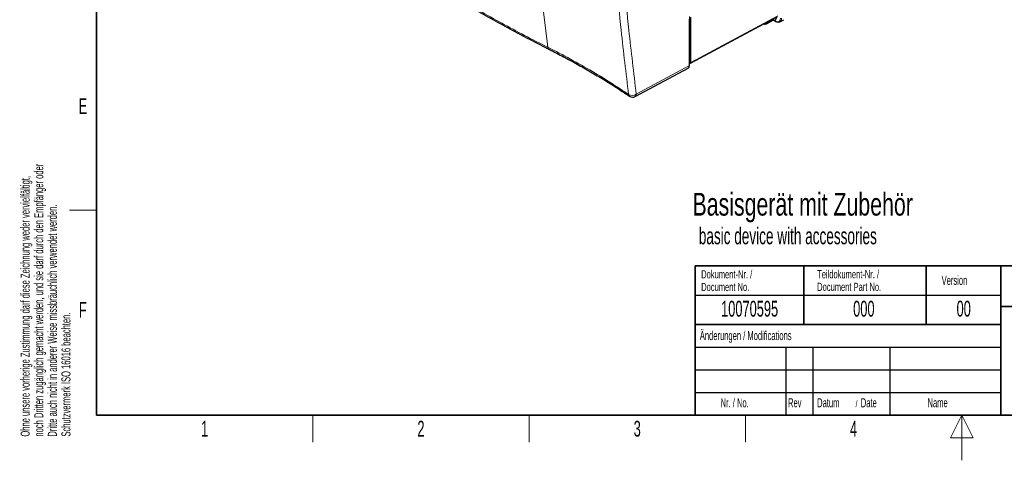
# Paper-space layout 'Blatt2' of a CAD drawing. Header units: millimetres. Extents: x 5 to 418, y 2 to 292.
# Tile 1 of 58: x 9 to 226, y 2 to 99. Entities that reach past the tile are written whole.
import ezdxf

# ---------------------------------------------------------------- set-up
doc = ezdxf.new("R2010")
doc.units = ezdxf.units.MM
doc.layers.add('SLD-0', color=7, linetype='Continuous')
doc.styles.add('SLDTEXTSTYLE0', font='TXT', dxfattribs={"width": 0.7})
doc.styles.add('SLDTEXTSTYLE1', font='TXT', dxfattribs={"width": 0.605})

psp = doc.layouts.new('Blatt2')

# ---------------------------------------------------------------- linework, layer by layer
at = {"color": 7, "linetype": 'Continuous', "lineweight": 18}
for p, q in [((156.89, 100.01), (156.89, 89.8)), ((157.2, 89.89), (176.42, 100.17)), ((156.86, 89.19), (156.86, 99.46)), ((157.11, 89.89), (157.11, 99.89)), ((157.2, 99.89), (157.2, 89.89)), ((175.61, 99.23), (175.4, 99.27)), ((175.61, 99.23), (175.92, 99.05)), ((145.14, 82.89), (156.86, 89.19)), ((156.88, 89.8), (156.89, 89.8)), ((156.89, 89.8), (156.92, 89.78))]:
    psp.add_line(p, q, dxfattribs=at)
at = {"color": 7, "linetype": 'Continuous', "lineweight": 25}
for p, q in [((157.13, 89.73), (176.35, 100.02)), ((156.88, 89.22), (156.88, 99.49)), ((173.89, 98.46), (175.57, 99.37)), ((175.64, 99.15), (175.95, 98.97)), ((176.85, 98.89), (177.69, 99.34)), ((156.9, 89.77), (156.93, 89.75)), ((144.88, 82.35), (156.61, 88.65))]:
    psp.add_line(p, q, dxfattribs=at)
at = {"color": 7, "linetype": 'Continuous', "lineweight": 18, "flags": 128}
psp.add_lwpolyline([(120.03, 171.41), (120.27, 162.48), (120.61, 153.61), (121.05, 144.8), (121.57, 136.05), (122.19, 127.36), (122.91, 118.73), (123.71, 110.17), (124.61, 101.67), (125.61, 93.25)], dxfattribs=at)
at = {"color": 7, "linetype": 'Continuous', "lineweight": 18}
for centre, radius, start, end in [((175.69, 99.22), 0.0801, 172.814, 235.8738), ((176, 99.04), 0.0801, 172.8124, 235.8899), ((126.1, 93.25), 0.497, 181.012, 237.827), ((156.92, 89.79), 0.032, 172.821, 235.8668), ((156.95, 89.78), 0.032, 172.821, 235.8668), ((157.15, 89.98), 0.103, 242.6577, 296.7498), ((144.23, 84.2), 1.59, 240.3141, 304.5949), ((144, 82.86), 0.558, 184.3254, 233.7779), ((144.55, 82.84), 0.585, 303.6311, 5.5136)]:
    psp.add_arc(centre, radius, start, end, dxfattribs=at)
at = {"color": 7, "linetype": 'Continuous', "lineweight": 25}
for centre, radius, start, end in [((156.85, 89.22), 0.0324, 291.662, 355.6627), ((156.94, 89.82), 0.0667, 217.5635, 240.0027), ((156.95, 89.78), 0.033, 245.3273, 304.5017), ((144.33, 83.38), 1.17, 235.8013, 298.234)]:
    psp.add_arc(centre, radius, start, end, dxfattribs=at)
at = {"color": 7, "linetype": 'Continuous', "lineweight": 18}
for centre, major_axis, ratio, start_param, end_param in [((172.95, 99.85), (-0.75, 1.3), 0.577206, 2.858181, 3.387875), ((173.07, 99.91), (-0.83, 1.45), 0.577237, 3.125887, 3.637843), ((174.87, 100.88), (-0.92, 1.59), 0.577206, 2.963442, 3.772449), ((175.92, 100.27), (-0.75, 1.3), 0.577206, 2.356428, 3.92692), ((176.03, 100.34), (-0.83, 1.45), 0.577237, 3.125887, 3.928664), ((156.92, 90), (-0.133, 0.231), 0.577183, 2.356471, 3.926924)]:
    psp.add_ellipse(centre, major_axis=major_axis, ratio=ratio, start_param=start_param, end_param=end_param, dxfattribs=at)
at = {"color": 7, "linetype": 'Continuous', "lineweight": 25}
for centre, major_axis, ratio, start_param, end_param in [((173.07, 99.91), (-0.83, 1.45), 0.577237, 3.066741, 3.125887), ((176.03, 100.34), (-0.83, 1.45), 0.577237, 3.066741, 3.125887), ((156.04, 89.67), (-0.58, 1.01), 0.577221, 3.12484, 3.92793), ((156.97, 90.02), (-0.165, 0.29), 0.577394, 2.360172, 3.930625)]:
    psp.add_ellipse(centre, major_axis=major_axis, ratio=ratio, start_param=start_param, end_param=end_param, dxfattribs=at)
at = {"color": 7, "linetype": 'Continuous', "lineweight": 18}
for points, knots in [([(143.44, 82.82), (142.88, 87.53), (141.9, 95.7), (140.76, 107.5), (139.86, 118.1), (139.12, 128.8), (138.52, 139.52), (138.06, 150.27), (137.87, 157.45), (137.78, 161.05)], [0, 0, 0, 0, 0.186151, 0.322641, 0.45913, 0.595577, 0.732024, 0.866012, 1, 1, 1, 1]), ([(139.47, 161.1), (139.57, 157.5), (139.76, 150.29), (140.22, 139.54), (140.82, 128.82), (141.56, 118.13), (142.45, 107.54), (143.6, 95.76), (144.57, 87.6), (145.14, 82.89)], [0, 0, 0, 0, 0.134348, 0.268696, 0.405009, 0.541322, 0.677677, 0.814032, 1, 1, 1, 1]), ([(88.54, 115.05), (91.09, 113.32), (95.13, 110.59), (100.9, 106.98), (105.64, 104.12), (110.48, 101.31), (115.42, 98.56), (120.46, 95.87), (123.88, 94.11), (125.61, 93.25), (125.61, 93.25)], [0, 0, 0, 0, 0.222987, 0.352489, 0.48199, 0.611491, 0.740992, 0.870496, 1, 1, 1, 1, 1]), ([(125.61, 93.25), (125.61, 93.25), (127.31, 92.39), (130.66, 90.64), (135.49, 87.9), (139.75, 85.29), (142.33, 83.56), (143.44, 82.82)], [0, 0, 0, 0, 0.0000008, 0.2664214, 0.5328509, 0.7992808, 1, 1, 1, 1])]:
    psp.add_open_spline(points, degree=3, knots=knots, dxfattribs=at)
at = {"color": 7, "linetype": 'Continuous', "lineweight": 25}
for points, knots in [([(88.77, 114.64), (89.68, 114.02), (91.91, 112.49), (95.48, 110.14), (99.48, 107.6), (103.51, 105.12), (107.63, 102.68), (111.85, 100.26), (116.14, 97.89), (120.49, 95.57), (123.74, 93.89), (125.54, 92.99), (125.84, 92.83)], [0, 0, 0, 0, 0.080379, 0.19604, 0.306611, 0.417433, 0.529408, 0.641433, 0.753413, 0.865313, 0.977073, 1, 1, 1, 1]), ([(173.35, 98.41), (173.39, 98.4), (173.52, 98.36), (173.69, 98.37), (173.79, 98.43), (173.82, 98.44)], [0, 0, 0, 0, 0.245754, 0.793946, 1, 1, 1, 1]), ([(175.38, 99.26), (175.39, 99.26), (175.47, 99.24), (175.57, 99.2), (175.63, 99.16), (175.64, 99.15)], [0, 0, 0, 0, 0.055504, 0.873879, 1, 1, 1, 1]), ([(175.95, 98.97), (176.01, 98.94), (176.17, 98.86), (176.42, 98.8), (176.65, 98.8), (176.76, 98.86), (176.78, 98.87)], [0, 0, 0, 0, 0.191983, 0.557577, 0.879134, 1, 1, 1, 1]), ([(125.84, 92.83), (126.19, 92.65), (127.54, 91.98), (129.89, 90.74), (132.86, 89.11), (135.81, 87.41), (138.68, 85.67), (141.31, 84), (142.94, 82.9), (143.66, 82.41)], [0, 0, 0, 0, 0.055259, 0.210642, 0.374615, 0.538842, 0.703253, 0.867636, 1, 1, 1, 1])]:
    psp.add_open_spline(points, degree=3, knots=knots, dxfattribs=at)
at = {"layer": 'SLD-0', "lineweight": 35}
for p, q in [((26, 282.5), (26, 12)), ((158.12, 45), (225.62, 45)), ((158.12, 45), (158.12, 32)), ((182.12, 45), (182.12, 32)), ((209.12, 45), (209.12, 32)), ((225.62, 45), (225.62, 32)), ((225.62, 45), (266.33, 45)), ((225.62, 45), (225.62, 36)), ((225.62, 36), (266.33, 36)), ((225.62, 36), (225.62, 12)), ((158.12, 32), (158.12, 12)), ((158.12, 32), (225.62, 32)), ((26, 12), (408, 12)), ((225.62, 12), (266.33, 12))]:
    psp.add_line(p, q, dxfattribs=at)
at = {"layer": 'SLD-0', "lineweight": 18}
for p, q in [((20, 57.25), (26, 57.25)), ((73.75, 6), (73.75, 12)), ((121.5, 6), (121.5, 12)), ((169.25, 6), (169.25, 12))]:
    psp.add_line(p, q, dxfattribs=at)
at = {"layer": 'SLD-0'}
for p, q in [((158.12, 38.5), (225.62, 38.5)), ((158.12, 27), (225.62, 27)), ((178.12, 27), (178.12, 12)), ((184.12, 27), (184.12, 12)), ((201.12, 27), (201.12, 12)), ((158.12, 22), (225.62, 22)), ((158.12, 17), (225.62, 17))]:
    psp.add_line(p, q, dxfattribs=at)
at = {"layer": 'SLD-0', "lineweight": 25}
psp.add_line((158.12, 32), (225.62, 32), dxfattribs=at)
at = {"layer": 'SLD-0', "color": 7, "linetype": 'Continuous', "lineweight": 35}
for p in [(225.62, 32), (158.12, 12)]:
    psp.add_line(p, (225.62, 12), dxfattribs=at)
at = {"layer": 'SLD-0', "color": 7, "linetype": 'Continuous', "lineweight": 18}
for p, q in [((217, 12), (214.5, 7)), ((217, 2), (217, 12)), ((219.5, 7), (217, 12)), ((214.5, 7), (219.5, 7))]:
    psp.add_line(p, q, dxfattribs=at)

# ---------------------------------------------------------------- texts
at = {"layer": 'SLD-0', "char_height": 2, "attachment_point": 1, "rotation": 90, "style": 'SLDTEXTSTYLE1'}
for s, insert in [('noch Dritten zugänglich gemacht werden, und sie darf durch den Empfänger oder', (12.23, 7.24)), ('Ohne unsere vorherige Zustimmung darf diese Zeichnung weder vervielfältigt,', (9.23, 7.24)), ('Dritte auch nicht in anderer Weise missbräuchlich verwendet werden.', (15.23, 7.24)), ('Schutzvermerk ISO 16016 beachten.', (18.23, 7.24))]:
    psp.add_mtext(s, dxfattribs=dict(at, insert=insert))
at = {"layer": 'SLD-0', "style": 'SLDTEXTSTYLE1'}
for s, insert, char_height, attachment_point in [('E', (22.98, 82), 3.5, 2), ('Dokument-Nr. /', (159.47, 43.99), 1.8, 1), ('Teildokument-Nr. /', (185.07, 44.01), 1.8, 1), ('Version', (212.55, 42.76), 2, 1), ('Document No.', (159.47, 41.19), 1.8, 1), ('Document Part No.', (185.07, 41.21), 1.8, 1), ('F', (22.95, 37), 3.5, 2), ('10070595', (170.16, 37.24), 3.5, 2), ('000', (195.38, 37.24), 3.5, 2), ('00', (217.42, 37.25), 3.5, 2), ('Änderungen / Modifications', (159.17, 30.56), 2, 1), ('Nr. / No.', (163.75, 15.72), 2, 1), ('Rev', (178.64, 15.72), 2, 1), ('Datum', (185.06, 15.72), 2, 1), ('/', (193.55, 15.22), 1.5, 1), ('Date', (194.7, 15.72), 2, 1), ('Name', (209.43, 15.73), 2, 1), ('1', (49.85, 10.74), 3.5, 2), ('2', (97.6, 10.74), 3.5, 2), ('3', (145.35, 10.74), 3.5, 2), ('4', (193.1, 10.74), 3.5, 2)]:
    psp.add_mtext(s, dxfattribs=dict(at, insert=insert, char_height=char_height, attachment_point=attachment_point))
at = {"layer": 'SLD-0', "color": 7, "attachment_point": 1}
for s, insert, char_height, style in [('Basisgerät mit Zubehör', (157.55, 61.09), 5.0271, 'SLDTEXTSTYLE0'), ('basic device with accessories', (158.94, 53.43), 3.7042, 'SLDTEXTSTYLE1')]:
    psp.add_mtext(s, dxfattribs=dict(at, insert=insert, char_height=char_height, style=style))

doc.saveas('drawing.dxf')
